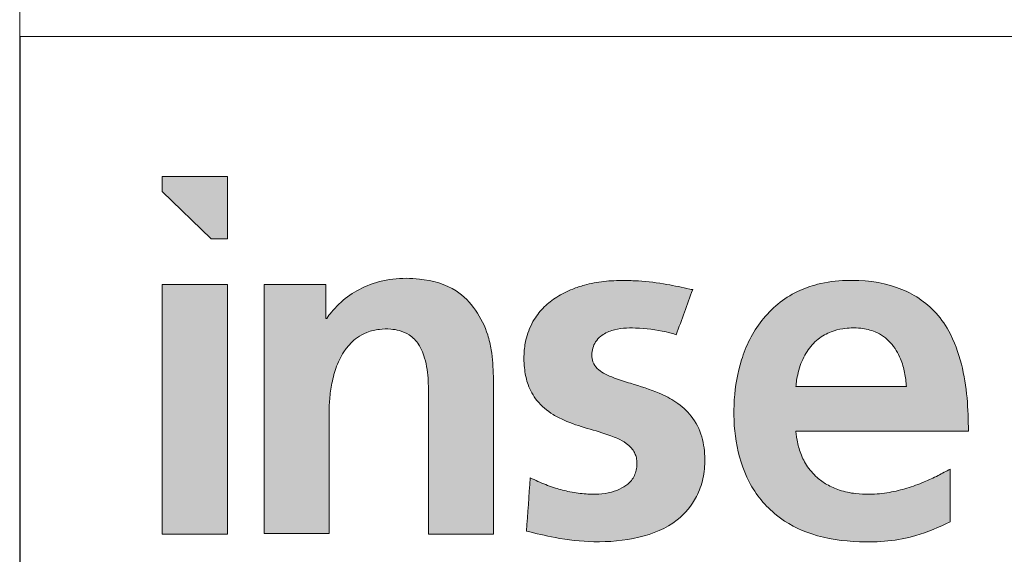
# Model space of a CAD drawing. Header units: millimetres. Extents: x 15 to 592, y 5 to 415.
# Tile 5 of 13: x 404 to 430, y 19 to 33. Entities that reach past the tile are written whole.
import ezdxf

# ---------------------------------------------------------------- set-up
doc = ezdxf.new("R2010")
doc.units = ezdxf.units.MM

# ---------------------------------------------------------------- blocks, each defined once
blk = doc.blocks.new('LOGO_sombreado')
at = {"linetype": 'Continuous'}
for points in [[(5.379, 14.745), (5.379, 16.368), (3.691, 16.368), (3.691, 15.977), (4.956, 14.745)], [(5.379, 13.567), (3.691, 13.567), (3.691, 7.09), (5.379, 7.09)]]:
    blk.add_hatch(color=7, dxfattribs=at).paths.add_polyline_path(points, flags=0)
h = blk.add_hatch(color=7, dxfattribs=at)
edge = h.paths.add_edge_path(flags=0)
edge.add_line((6.332, 7.108), (8.019, 7.108))
edge.add_line((8.019, 7.108), (8.019, 10.269))
edge.add_spline(control_points=[(8.019, 10.269), (8.019, 10.295), (8.02, 10.385), (8.031, 10.613), (8.076, 10.964), (8.182, 11.4), (8.354, 11.77), (8.558, 12.031), (8.76, 12.206), (9.011, 12.341), (9.31, 12.411), (9.596, 12.416), (9.859, 12.375), (10.128, 12.261), (10.314, 12.067), (10.432, 11.851), (10.51, 11.636), (10.565, 11.361), (10.591, 11.074), (10.599, 10.796), (10.599, 10.621), (10.599, 10.529)], knot_values=[0, 0, 0, 0, 0.014108, 0.050137, 0.12665, 0.210017, 0.297932, 0.350316, 0.392835, 0.445136, 0.506872, 0.560743, 0.603219, 0.653697, 0.720022, 0.747327, 0.789984, 0.846083, 0.902618, 0.949361, 1, 1, 1, 1], weights=[1, 1, 1, 1, 1, 1, 1, 1, 1, 1, 1, 1, 1, 1, 1, 1, 1, 1, 1, 1, 1, 1], degree=3, periodic=0)
edge.add_line((10.599, 10.529), (10.599, 7.09))
edge.add_line((10.599, 7.09), (12.28, 7.09))
edge.add_line((12.28, 7.09), (12.28, 11.178))
edge.add_spline(control_points=[(12.28, 11.178), (12.27, 11.411), (12.255, 11.775), (12.069, 12.584), (11.505, 13.452), (10.243, 13.792), (9.032, 13.667), (8.263, 13.102), (7.995, 12.74), (7.955, 12.686)], knot_values=[4, 4, 4, 4, 4.111727, 4.175295, 4.401008, 4.562165, 4.782362, 4.967907, 5, 5, 5, 5], weights=[1, 1, 1, 1, 1, 1, 1, 1, 1, 1], degree=3, periodic=0)
edge.add_line((7.955, 12.686), (7.933, 12.686))
edge.add_line((7.933, 12.686), (7.933, 13.567))
edge.add_line((7.933, 13.567), (6.332, 13.567))
edge.add_line((6.332, 13.567), (6.332, 7.108))
h = blk.add_hatch(color=7, dxfattribs=at)
edge = h.paths.add_edge_path(flags=0)
edge.add_spline(control_points=[(13.137, 7.167), (13.385, 7.107), (13.958, 6.969), (14.94, 6.856), (16.033, 6.948), (17.017, 7.329), (17.536, 7.963), (17.739, 8.529), (17.783, 9.059), (17.719, 9.627), (17.455, 10.158), (17.039, 10.522), (16.498, 10.799), (15.95, 10.966), (15.459, 11.117), (15.166, 11.241), (14.968, 11.379), (14.851, 11.544), (14.827, 11.735), (14.852, 11.914), (14.927, 12.086), (15.088, 12.259), (15.44, 12.427), (16.031, 12.453), (16.593, 12.386), (16.937, 12.287), (17.024, 12.262)], knot_values=[2, 2, 2, 2, 2.059912, 2.138972, 2.231529, 2.317091, 2.37896, 2.41776, 2.457291, 2.503214, 2.550983, 2.593172, 2.631209, 2.693415, 2.727668, 2.75244, 2.768008, 2.784005, 2.798244, 2.812447, 2.826168, 2.841745, 2.867174, 2.915736, 2.97856, 3, 3, 3, 3], weights=[1, 1, 1, 1, 1, 1, 1, 1, 1, 1, 1, 1, 1, 1, 1, 1, 1, 1, 1, 1, 1, 1, 1, 1, 1, 1, 1], degree=3, periodic=0)
edge.add_line((17.024, 12.262), (17.451, 13.431))
edge.add_spline(control_points=[(17.451, 13.431), (17.426, 13.436), (17.204, 13.484), (16.739, 13.586), (16.166, 13.656), (15.619, 13.675), (15.148, 13.656), (14.702, 13.572), (14.29, 13.437), (13.932, 13.26), (13.59, 12.994), (13.304, 12.64), (13.133, 12.232), (13.063, 11.783), (13.077, 11.372), (13.17, 10.934), (13.403, 10.512), (13.758, 10.218), (14.206, 9.991), (14.715, 9.826), (15.188, 9.699), (15.527, 9.565), (15.713, 9.465), (15.858, 9.337), (15.94, 9.215), (15.988, 9.093), (16.007, 8.963), (16.003, 8.82), (15.973, 8.677), (15.908, 8.54), (15.794, 8.4), (15.605, 8.267), (15.333, 8.167), (15.001, 8.115), (14.621, 8.128), (14.227, 8.187), (13.825, 8.298), (13.5, 8.424), (13.304, 8.519), (13.238, 8.551)], knot_values=[0, 0, 0, 0, 0.005653, 0.051977, 0.108664, 0.137127, 0.176746, 0.216073, 0.24029, 0.2755, 0.306859, 0.338493, 0.378336, 0.406147, 0.441816, 0.471537, 0.507617, 0.549768, 0.574349, 0.622211, 0.671374, 0.68606, 0.705384, 0.71922, 0.729875, 0.738587, 0.749066, 0.759494, 0.771085, 0.782308, 0.793676, 0.811965, 0.834198, 0.859455, 0.888117, 0.920718, 0.950113, 0.983265, 1, 1, 1, 1], weights=[1, 1, 1, 1, 1, 1, 1, 1, 1, 1, 1, 1, 1, 1, 1, 1, 1, 1, 1, 1, 1, 1, 1, 1, 1, 1, 1, 1, 1, 1, 1, 1, 1, 1, 1, 1, 1, 1, 1, 1], degree=3, periodic=0)
edge.add_line((13.238, 8.551), (13.137, 7.167))
h = blk.add_hatch(color=7, dxfattribs=at)
edge = h.paths.add_edge_path(flags=0)
edge.add_spline(control_points=[(24.607, 9.759), (24.601, 10.047), (24.588, 10.631), (24.448, 11.515), (24.168, 12.294), (23.638, 13.041), (22.71, 13.598), (21.62, 13.711), (20.745, 13.609), (19.957, 13.326), (19.182, 12.69), (18.677, 11.652), (18.495, 10.569), (18.533, 9.483), (18.852, 8.409), (19.558, 7.539), (20.591, 7.007), (21.846, 6.843), (23.097, 6.936), (23.839, 7.273), (24.132, 7.406)], knot_values=[2, 2, 2, 2, 2.046636, 2.094673, 2.144469, 2.179489, 2.241297, 2.312824, 2.353394, 2.38323, 2.447727, 2.509726, 2.566319, 2.624545, 2.684606, 2.744772, 2.800798, 2.868547, 2.948019, 3, 3, 3, 3], weights=[1, 1, 1, 1, 1, 1, 1, 1, 1, 1, 1, 1, 1, 1, 1, 1, 1, 1, 1, 1, 1], degree=3, periodic=0)
edge.add_line((24.132, 7.406), (24.132, 8.777))
edge.add_spline(control_points=[(24.132, 8.777), (24.028, 8.721), (23.807, 8.6), (23.435, 8.427), (23.014, 8.273), (22.54, 8.159), (22.092, 8.115), (21.656, 8.132), (21.279, 8.212), (20.941, 8.36), (20.642, 8.573), (20.397, 8.859), (20.229, 9.21), (20.161, 9.494), (20.136, 9.675), (20.131, 9.74), (20.129, 9.759)], knot_values=[0, 0, 0, 0, 0.070474, 0.150335, 0.244816, 0.33762, 0.440531, 0.512328, 0.597394, 0.66882, 0.731042, 0.815182, 0.890714, 0.961299, 0.988276, 1, 1, 1, 1], weights=[1, 1, 1, 1, 1, 1, 1, 1, 1, 1, 1, 1, 1, 1, 1, 1, 1], degree=3, periodic=0)
edge.add_line((20.129, 9.759), (24.607, 9.759))
edge = h.paths.add_edge_path(flags=0)
edge.add_spline(control_points=[(20.129, 10.916), (20.132, 10.942), (20.14, 11.026), (20.165, 11.19), (20.235, 11.477), (20.391, 11.829), (20.681, 12.156), (21.016, 12.344), (21.316, 12.42), (21.575, 12.442), (21.859, 12.434), (22.229, 12.348), (22.615, 12.076), (22.846, 11.677), (22.962, 11.282), (22.985, 11.037), (22.997, 10.916)], knot_values=[0, 0, 0, 0, 0.017075, 0.053986, 0.106701, 0.206715, 0.298238, 0.38232, 0.449502, 0.495974, 0.549057, 0.631866, 0.736734, 0.842394, 0.921775, 1, 1, 1, 1], weights=[1, 1, 1, 1, 1, 1, 1, 1, 1, 1, 1, 1, 1, 1, 1, 1, 1], degree=3, periodic=0)
edge.add_line((22.997, 10.916), (20.129, 10.916))
at = {"color": 7, "linetype": 'Continuous', "lineweight": 18}
for p, q in [((0, 20), (0, 0)), ((0, 20), (72.5, 20)), ((3.691, 16.368), (3.691, 15.977)), ((5.379, 16.368), (3.691, 16.368)), ((5.379, 16.368), (5.379, 14.745)), ((3.691, 15.977), (4.956, 14.745)), ((4.956, 14.745), (5.379, 14.745)), ((3.691, 7.09), (3.691, 13.567)), ((3.691, 13.567), (5.379, 13.567)), ((5.379, 13.567), (5.379, 7.09)), ((5.379, 7.09), (3.691, 7.09))]:
    blk.add_line(p, q, dxfattribs=at)
at = {"color": 8, "linetype": 'Continuous', "lineweight": 0}
for points in [[(7.933, 13.567), (7.399, 13.567), (6.865, 13.567), (6.332, 13.567)], [(6.332, 13.567), (6.332, 11.414), (6.332, 9.261), (6.332, 7.108)], [(7.933, 12.686), (7.933, 12.98), (7.933, 13.273), (7.933, 13.567)], [(17.024, 12.262), (17.167, 12.652), (17.309, 13.041), (17.451, 13.431)], [(7.955, 12.686), (7.948, 12.686), (7.94, 12.686), (7.933, 12.686)], [(12.28, 7.09), (12.28, 8.453), (12.28, 9.815), (12.28, 11.178)], [(22.997, 10.916), (22.041, 10.916), (21.085, 10.916), (20.129, 10.916)], [(10.599, 10.529), (10.599, 9.383), (10.599, 8.236), (10.599, 7.09)], [(8.019, 7.108), (8.019, 8.161), (8.019, 9.215), (8.019, 10.269)], [(20.129, 9.759), (21.622, 9.759), (23.115, 9.759), (24.607, 9.759)], [(24.132, 7.406), (24.132, 7.863), (24.132, 8.32), (24.132, 8.777)], [(13.238, 8.551), (13.204, 8.09), (13.171, 7.628), (13.137, 7.167)], [(6.332, 7.108), (6.894, 7.108), (7.457, 7.108), (8.019, 7.108)], [(10.599, 7.09), (11.16, 7.09), (11.72, 7.09), (12.28, 7.09)]]:
    blk.add_open_spline(points, degree=3, dxfattribs=at)
for points, knots in [([(12.28, 11.178), (12.27, 11.411), (12.255, 11.775), (12.069, 12.584), (11.505, 13.452), (10.243, 13.792), (9.032, 13.667), (8.263, 13.102), (7.995, 12.74), (7.955, 12.686)], [4, 4, 4, 4, 4.111727, 4.175295, 4.401008, 4.562165, 4.782362, 4.967907, 5, 5, 5, 5]), ([(17.451, 13.431), (17.426, 13.436), (17.204, 13.484), (16.739, 13.586), (16.166, 13.656), (15.619, 13.675), (15.148, 13.656), (14.702, 13.572), (14.29, 13.437), (13.932, 13.26), (13.59, 12.994), (13.304, 12.64), (13.133, 12.232), (13.063, 11.783), (13.077, 11.372), (13.17, 10.934), (13.403, 10.512), (13.758, 10.218), (14.206, 9.991), (14.715, 9.826), (15.188, 9.699), (15.527, 9.565), (15.713, 9.465), (15.858, 9.337), (15.94, 9.215), (15.988, 9.093), (16.007, 8.963), (16.003, 8.82), (15.973, 8.677), (15.908, 8.54), (15.794, 8.4), (15.605, 8.267), (15.333, 8.167), (15.001, 8.115), (14.621, 8.128), (14.227, 8.187), (13.825, 8.298), (13.5, 8.424), (13.304, 8.519), (13.238, 8.551)], [0, 0, 0, 0, 0.005653, 0.051977, 0.108664, 0.137127, 0.176746, 0.216073, 0.24029, 0.2755, 0.306859, 0.338493, 0.378336, 0.406147, 0.441816, 0.471537, 0.507617, 0.549768, 0.574349, 0.622211, 0.671374, 0.68606, 0.705384, 0.71922, 0.729875, 0.738587, 0.749066, 0.759494, 0.771085, 0.782308, 0.793676, 0.811965, 0.834198, 0.859455, 0.888117, 0.920718, 0.950113, 0.983265, 1, 1, 1, 1]), ([(24.607, 9.759), (24.601, 10.047), (24.588, 10.631), (24.448, 11.515), (24.168, 12.294), (23.638, 13.041), (22.71, 13.598), (21.62, 13.711), (20.745, 13.609), (19.957, 13.326), (19.182, 12.69), (18.677, 11.652), (18.495, 10.569), (18.533, 9.483), (18.852, 8.409), (19.558, 7.539), (20.591, 7.007), (21.846, 6.843), (23.097, 6.936), (23.839, 7.273), (24.132, 7.406)], [2, 2, 2, 2, 2.046636, 2.094673, 2.144469, 2.179489, 2.241297, 2.312824, 2.353394, 2.38323, 2.447727, 2.509726, 2.566319, 2.624545, 2.684606, 2.744772, 2.800798, 2.868547, 2.948019, 3, 3, 3, 3]), ([(8.019, 10.269), (8.019, 10.295), (8.02, 10.385), (8.031, 10.613), (8.076, 10.964), (8.182, 11.4), (8.354, 11.77), (8.558, 12.031), (8.76, 12.206), (9.011, 12.341), (9.31, 12.411), (9.596, 12.416), (9.859, 12.375), (10.128, 12.261), (10.314, 12.067), (10.432, 11.851), (10.51, 11.636), (10.565, 11.361), (10.591, 11.074), (10.599, 10.796), (10.599, 10.621), (10.599, 10.529)], [0, 0, 0, 0, 0.014108, 0.050137, 0.12665, 0.210017, 0.297932, 0.350316, 0.392835, 0.445136, 0.506872, 0.560743, 0.603219, 0.653697, 0.720022, 0.747327, 0.789984, 0.846083, 0.902618, 0.949361, 1, 1, 1, 1]), ([(13.137, 7.167), (13.385, 7.107), (13.958, 6.969), (14.94, 6.856), (16.033, 6.948), (17.017, 7.329), (17.536, 7.963), (17.739, 8.529), (17.783, 9.059), (17.719, 9.627), (17.455, 10.158), (17.039, 10.522), (16.498, 10.799), (15.95, 10.966), (15.459, 11.117), (15.166, 11.241), (14.968, 11.379), (14.851, 11.544), (14.827, 11.735), (14.852, 11.914), (14.927, 12.086), (15.088, 12.259), (15.44, 12.427), (16.031, 12.453), (16.593, 12.386), (16.937, 12.287), (17.024, 12.262)], [2, 2, 2, 2, 2.059912, 2.138972, 2.231529, 2.317091, 2.37896, 2.41776, 2.457291, 2.503214, 2.550983, 2.593172, 2.631209, 2.693415, 2.727668, 2.75244, 2.768008, 2.784005, 2.798244, 2.812447, 2.826168, 2.841745, 2.867174, 2.915736, 2.97856, 3, 3, 3, 3]), ([(20.129, 10.916), (20.132, 10.942), (20.14, 11.026), (20.165, 11.19), (20.235, 11.477), (20.391, 11.829), (20.681, 12.156), (21.016, 12.344), (21.316, 12.42), (21.575, 12.442), (21.859, 12.434), (22.229, 12.348), (22.615, 12.076), (22.846, 11.677), (22.962, 11.282), (22.985, 11.037), (22.997, 10.916)], [0, 0, 0, 0, 0.017075, 0.053986, 0.106701, 0.206715, 0.298238, 0.38232, 0.449502, 0.495974, 0.549057, 0.631866, 0.736734, 0.842394, 0.921775, 1, 1, 1, 1]), ([(24.132, 8.777), (24.028, 8.721), (23.807, 8.6), (23.435, 8.427), (23.014, 8.273), (22.54, 8.159), (22.092, 8.115), (21.656, 8.132), (21.279, 8.212), (20.941, 8.36), (20.642, 8.573), (20.397, 8.859), (20.229, 9.21), (20.161, 9.494), (20.136, 9.675), (20.131, 9.74), (20.129, 9.759)], [0, 0, 0, 0, 0.070474, 0.150335, 0.244816, 0.33762, 0.440531, 0.512328, 0.597394, 0.66882, 0.731042, 0.815182, 0.890714, 0.961299, 0.988276, 1, 1, 1, 1])]:
    blk.add_open_spline(points, degree=3, knots=knots, dxfattribs=at)

msp = doc.modelspace()

# ---------------------------------------------------------------- linework, layer by layer
at = {"color": 7, "linetype": 'Continuous', "lineweight": 18}
msp.add_line((404, 55), (404, 10), dxfattribs=at)

# ---------------------------------------------------------------- block references
at = {"color": 7, "linetype": 'Continuous'}
msp.add_blockref('LOGO_sombreado', (404.00963, 12.29796), dxfattribs=at)

doc.saveas('drawing.dxf')
